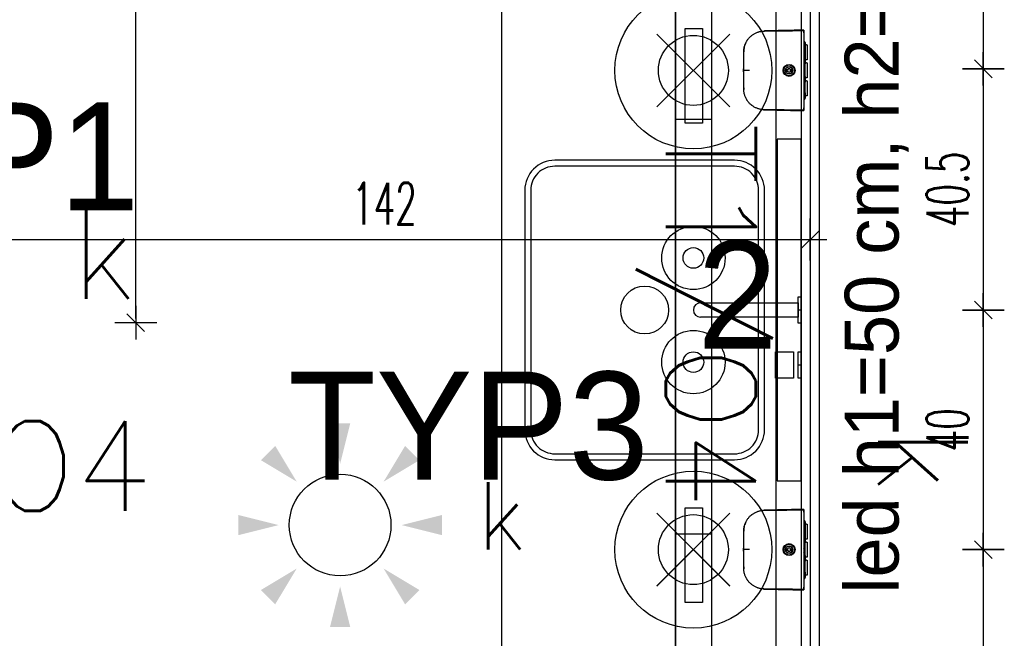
# Model space of a CAD drawing. Header units: centimetres. Extents: x -15121 to 30567, y -60641 to 0.
# Tile 128 of 256: x 6539 to 6703, y -25462 to -25359. Entities that reach past the tile are written whole.
import ezdxf
from ezdxf.enums import TextEntityAlignment as Align

# ---------------------------------------------------------------- set-up
doc = ezdxf.new("R2010")
doc.units = ezdxf.units.CM
doc.header["$LTSCALE"] = 60
for name, color, linetype in [('AIKA lampy i wyłaczniki', 150, 'Continuous'), ('AIKA lampy i wyłaczniki2', 150, 'Continuous'), ('AIKA lampy sanitariaty', 3, 'Continuous'), ('AIKA TYNK', 5, 'Continuous'), ('AIKA widoki wymiarowanie', 7, 'Continuous'), ('AIKA widokowe', 7, 'Continuous'), ('AIKA ŚCIANA', 8, 'Continuous'), ('E_Oświetlenie - czujki ruchu', 3, 'Continuous'), ('E_Oświetlenie - Numer obwodu', 1, 'Continuous'), ('E_Oświetlenie - Opis', 4, 'Continuous'), ('widokowe', 7, 'Continuous')]:
    doc.layers.add(name, color=color, linetype=linetype)
doc.styles.add('SIMPLEX', font='simplex', dxfattribs={"width": 0.85})
doc.styles.add('TableTextStyle', font='txt')
doc.styles.add('wymiar', font='txt.shx', dxfattribs={"width": 0.6})
doc.dimstyles.new('Dwudziestka', dxfattribs={"dimtxt": 7, "dimasz": 0.7, "dimexe": 5, "dimexo": 0, "dimgap": 2.5, "dimtad": 1, "dimtoh": 1, "dimdec": 3, "dimrnd": 0.5, "dimdsep": 46, "dimtxsty": 'wymiar', "dimblk": 'znacznik', "dimcen": 0, "dimdle": 5, "dimse1": 1, "dimse2": 1, "dimclrd": 256, "dimclre": 256, "dimclrt": 256, "dimadec": 0, "dimazin": 0, "dimtfac": 0.4, "dimtdec": 3, "dimtix": 1, "dimtofl": 0, "dimtmove": 2, "dimatfit": 3, "dimldrblk": 'znacznik', "dimfxl": 1, "dimtolj": 1, "dimarcsym": 0})

# ---------------------------------------------------------------- blocks, each defined once
blk = doc.blocks.new('SL umywalka 50 top')
at = {"layer": 'AIKA widokowe'}
for points in [[(-20, -39), (20, -39, 0.414214), (25, -34), (25, -4, 0.414214), (20, 1), (-20, 1, 0.414214), (-25, -4), (-25, -34, 0.414214)], [(-20, -38), (20, -38, 0.414214), (24, -34), (24, -4, 0.414214), (20, 0), (-20, 0, 0.414214), (-24, -4), (-24, -34, 0.414214)]]:
    blk.add_lwpolyline(points, format="xyb", close=True, dxfattribs=at)
blk.add_circle((0, -19), 4, dxfattribs=at)
blk = doc.blocks.new('Czujka ruchu 360')
at = {"layer": 'E_Oświetlenie - czujki ruchu'}
blk.add_circle((0, 0), 11.31, dxfattribs=at)
for points in [[(0, 13.68), (-2.25, 22.68), (2.25, 22.68), (-2.25, 22.68)], [(-9.67, 9.67), (-17.63, 14.45), (-14.45, 17.63), (-17.63, 14.45)], [(9.67, 9.67), (17.63, 14.45), (14.45, 17.63), (17.63, 14.45)], [(-13.68, 0), (-22.68, -2.25), (-22.68, 2.25), (-22.68, -2.25)], [(13.68, 0), (22.68, -2.25), (22.68, 2.25), (22.68, -2.25)], [(-9.67, -9.67), (-14.45, -17.63), (-17.63, -14.45), (-14.45, -17.63)], [(9.67, -9.67), (14.45, -17.63), (17.63, -14.45), (14.45, -17.63)], [(0, -13.68), (-2.25, -22.68), (2.25, -22.68), (-2.25, -22.68)]]:
    blk.add_solid(points, dxfattribs=at)
at = {"layer": 'E_Oświetlenie - Numer obwodu', "style": 'SIMPLEX'}
blk.add_attdef('OBWÓD', text='', height=15, dxfattribs=at).set_placement((0, -42.53), align=Align.CENTER)
at = {"layer": 'E_Oświetlenie - Opis', "style": 'SIMPLEX'}
for tag, p in [('SYMBOL', (-34.22, 26.89)), ('OPIS1', (26.83, -1.12))]:
    blk.add_attdef(tag, p, '', height=15, dxfattribs=at)
blk = doc.blocks.new('opis lamp')
at = {"layer": 'E_Oświetlenie - Numer obwodu', "style": 'SIMPLEX'}
blk.add_attdef('OBWÓD', text='', height=15, dxfattribs=at).set_placement((-9.46, -1.18), align=Align.CENTER)
at = {"layer": 'E_Oświetlenie - Opis', "style": 'SIMPLEX'}
blk.add_attdef('OPIS1', (55.72, 42.77), '', height=15, dxfattribs=at)
blk = doc.blocks.new('SL lampa rzut')
at = {"color": 2}
blk.add_line((-2.76, 69.87), (3.24, 69.87), dxfattribs=at)
at = {"layer": 'AIKA lampy i wyłaczniki'}
for p, q in [((-2.76, 69.87), (-2.76, -79.36)), ((3.24, 69.87), (3.24, -79.36)), ((-5.84, 4.11), (6.31, -8.03)), ((-5.84, -8.03), (6.31, 4.11))]:
    blk.add_line(p, q, dxfattribs=at)
for points in [[(-2.76, 69.87), (3.24, 69.87), (3.24, -79.36), (-2.76, -79.36)], [(-1.12, 5.03), (1.75, 5.03), (1.75, -10.76), (-1.12, -10.76)]]:
    blk.add_lwpolyline(points, close=True, dxfattribs=at)
for centre, radius in [((0.24, 46.73), 5.29), ((0.24, 46.73), 1.72), ((0.24, -50.66), 5.29), ((0.24, -50.66), 1.72)]:
    blk.add_circle(centre, radius, dxfattribs=at)
blk = doc.blocks.new('SL dozownik góra')
at = {"layer": 'AIKA widokowe'}
for p, q in [((-9.48, -0.03), (-9.48, 0.01)), ((-9.38, -0.03), (-9.38, 0.01)), ((-9.26, 0.01), (-9.37, 0.01)), ((-9.28, 0.21), (-8.58, 0.21)), ((-8.58, 0.11), (-9.28, 0.11)), ((-9.15, 0.11), (-9.15, -0.03)), ((-8.88, 0.45), (-8.88, 0.51)), ((-8.88, 0.51), (-6.38, 0.51)), ((-8.88, 0.45), (-8.88, 0.24)), ((-8.88, 0.21), (-8.88, 0.24)), ((-8.83, -0.03), (-8.83, 0.11)), ((-8.58, 0.21), (-8.48, 0.21)), ((-8.48, 0.11), (-8.58, 0.11)), ((-8.48, 0.21), (-8.38, 0.21)), ((-8.48, 0.11), (-8.48, 0.21)), ((-8.38, 0.11), (-8.48, 0.11)), ((-8.38, 0.21), (-6.58, 0.21)), ((-8.38, 0.11), (-6.58, 0.11)), ((-6.63, 0.11), (-6.63, -0.04)), ((-6.63, 0.11), (-6.63, 0.11)), ((-6.58, 0.21), (-6.48, 0.21)), ((-6.48, 0.11), (-6.58, 0.11)), ((-6.48, 0.21), (-6.38, 0.21)), ((-6.48, 0.21), (-6.48, 0.11)), ((-6.38, 0.11), (-6.48, 0.11)), ((-6.38, 0.51), (-6.38, 0.45)), ((-6.38, 0.45), (-6.38, 0.24)), ((-6.38, 0.24), (-6.38, 0.21)), ((-6.38, 0.21), (-5.75, 0.21)), ((-5.75, 0.11), (-6.38, 0.11)), ((-6.13, 0.11), (-6.13, 0.1)), ((-6.13, 0.11), (-6.13, 0.11)), ((-6.13, 0.1), (-5.72, 0.1)), ((-5.88, 0.45), (-5.88, 0.51)), ((-5.88, 0.51), (-3.38, 0.51)), ((-5.88, 0.45), (-5.88, 0.24)), ((-5.88, 0.21), (-5.88, 0.24)), ((-3.63, 0.21), (-5.75, 0.21)), ((-5.68, 0.08), (-5.57, -0.03)), ((-5.43, -0.03), (-5.61, 0.15)), ((-4.71, 0.11), (-5.57, 0.11)), ((-5.56, 0.1), (-4.93, 0.1)), ((-4.93, 0.1), (-4.93, 0.11)), ((-4.93, 0.11), (-4.93, 0.11)), ((-4.66, 0.16), (-4.85, -0.03)), ((-3.63, 0.11), (-4.31, 0.11)), ((-3.13, 0.1), (-4.3, 0.1)), ((-3.63, 0.21), (-3.43, 0.21)), ((-3.43, 0.11), (-3.63, 0.11)), ((-3.43, 0.21), (-3.23, 0.21)), ((-3.43, 0.11), (-3.43, 0.21)), ((-3.23, 0.11), (-3.43, 0.11)), ((-3.38, 0.51), (-3.38, 0.45)), ((-3.38, 0.45), (-3.38, 0.24)), ((-3.38, 0.24), (-3.38, 0.21)), ((-3.23, 0.21), (-2.88, 0.21)), ((-2.88, 0.11), (-3.23, 0.11)), ((-3.13, 0.11), (-3.13, 0.1)), ((-3.13, 0.11), (-3.13, 0.11)), ((-2.88, 0.45), (-2.88, 0.51)), ((-2.88, 0.51), (-0.38, 0.51)), ((-2.88, 0.45), (-2.88, 0.24)), ((-2.88, 0.21), (-2.88, 0.24)), ((-2.88, 0.21), (-2.78, 0.21)), ((-2.88, 0.11), (-2.78, 0.11)), ((-2.78, 0.21), (-2.68, 0.21)), ((-2.78, 0.21), (-2.78, 0.11)), ((-2.78, 0.11), (-2.68, 0.11)), ((-0.88, 0.21), (-2.68, 0.21)), ((-0.88, 0.11), (-2.68, 0.11)), ((-2.63, 0.11), (-2.63, -0.04)), ((-2.63, 0.11), (-2.63, 0.11)), ((-0.88, 0.21), (-0.78, 0.21)), ((-0.88, 0.11), (-0.78, 0.11)), ((-0.78, 0.21), (-0.68, 0.21)), ((-0.78, 0.11), (-0.78, 0.21)), ((-0.78, 0.11), (-0.68, 0.11)), ((-0.68, 0.21), (0.02, 0.21)), ((0.02, 0.11), (-0.68, 0.11)), ((-0.43, 0.11), (-0.43, -0.03)), ((-0.38, 0.51), (-0.38, 0.45)), ((-0.38, 0.45), (-0.38, 0.24)), ((-0.38, 0.24), (-0.38, 0.21)), ((-0.11, 0.11), (-0.11, -0.03)), ((0.11, 0.01), (0, 0.01)), ((0.12, 0.01), (0.12, -0.03)), ((0.22, 0.01), (0.22, -0.03)), ((-4.75, -2.24), (-4.75, -2.09)), ((-4.5, -2.09), (-4.75, -2.09)), ((-4.75, -2.26), (-4.75, -2.24)), ((-4.75, -2.73), (-4.75, -2.71)), ((-4.75, -2.89), (-4.75, -2.73)), ((-4.5, -2.89), (-4.75, -2.89)), ((-4.5, -2.24), (-4.5, -2.09)), ((-4.5, -2.24), (-4.5, -2.26)), ((-4.5, -2.71), (-4.5, -2.73)), ((-4.5, -2.89), (-4.5, -2.73)), ((-11.26, -4.31), (-11.26, -4.31)), ((2, -4.31), (2, -4.31)), ((-11.24, -5.15), (-11.24, -5.15)), ((-11.21, -6.37), (-11.21, -6.52)), ((-11.21, -6.38), (-11.21, -6.5)), ((1.98, -5.15), (1.98, -5.15))]:
    blk.add_line(p, q, dxfattribs=at)
for radius in [1, 0.9, 0.625, 0.575]:
    blk.add_circle((-4.63, -2.49), radius, dxfattribs=at)
for centre, radius, start, end in [((-9.28, 0.01), 0.2, 90, 180), ((-9.28, 0.01), 0.1, 90, 180), ((-9.37, 0), 0.009, 90, 180), ((-9.26, 0), 0.009, 0, 90), ((-5.75, 0.01), 0.2, 45, 90), ((-5.75, 0.01), 0.1, 45, 90), ((-4.59, 0.09), 0.1, 85.8328, 135), ((-4.63, -0.46), 0.65, 42.186, 85.8328), ((0, 0), 0.009, 90, 180), ((0.02, 0.01), 0.2, 0, 90), ((0.02, 0.01), 0.1, 0, 90), ((0.11, 0), 0.009, 0, 90), ((-4.63, -2.49), 0.275, 117.0357, 242.9643), ((-4.63, -2.49), 0.256, 60.7941, 119.2059), ((-4.63, -2.49), 0.256, 240.7941, 299.2059), ((-4.63, -2.49), 0.275, 297.0357, 62.9643), ((-11.24, -4.31), 0.02, 182.1155, 232.6601), ((1.98, -4.31), 0.02, 307.0927, 359.643), ((-11.22, -5.15), 0.02, 141.303, 181.3577), ((-7.68, -6.49), 3.52, 180.5, 180.9111), ((-1.57, -6.49), 3.52, 356.2472, 359.5), ((-1.57, -6.49), 3.52, 356.0961, 359.4538), ((1.96, -5.15), 0.02, 358.8409, 39.0533)]:
    blk.add_arc(centre, radius, start, end, dxfattribs=at)
for points, degree in [([(-11.35, -0.03), (-11.35, -0.03), (-11.27, -0.03)], 2), ([(-10.88, -0.04), (-11.01, -0.03), (-11.13, -0.03), (-11.26, -0.03)], 3), ([(-10.29, -0.03), (-7.46, -0.03), (-4.63, -0.03)], 2), ([(-4.63, -0.03), (-1.8, -0.03), (1.03, -0.03)], 2), ([(2, -0.03), (1.87, -0.03), (1.75, -0.03), (1.63, -0.04)], 3), ([(2.02, -0.03), (2.09, -0.03), (2.09, -0.03)], 2), ([(-0.02, -9.7), (0, -9.69), (0.01, -9.69), (0.03, -9.68)], 3)]:
    blk.add_open_spline(points, degree=degree, dxfattribs=at)
for points, knots in [([(-11.35, -0.03), (-11.35, -0.27), (-11.33, -0.75), (-11.32, -1.44), (-11.31, -2.07), (-11.29, -2.65), (-11.28, -3.16), (-11.27, -3.62), (-11.26, -4), (-11.26, -4.22), (-11.26, -4.31)], [0, 0, 0, 0, 0.174298, 0.335211, 0.482738, 0.616879, 0.737634, 0.845004, 0.938988, 1, 1, 1, 1]), ([(-11.27, -0.03), (-11.27, -0.03), (-11.27, -0.03), (-11.26, -0.03), (-11.26, -0.03), (-11.25, -0.03), (-11.24, -0.03), (-11.22, -0.03), (-11.22, -0.03), (-11.21, -0.03), (-11.2, -0.03), (-11.18, -0.03), (-11.17, -0.03), (-11.14, -0.03), (-11.12, -0.03), (-11.09, -0.03), (-11.07, -0.03), (-11.04, -0.03), (-11.04, -0.03), (-11.03, -0.03), (-11.01, -0.03), (-10.99, -0.03), (-10.96, -0.03), (-10.91, -0.03), (-10.86, -0.03), (-10.82, -0.03), (-10.81, -0.03), (-10.79, -0.03), (-10.78, -0.03), (-10.77, -0.03), (-10.76, -0.03), (-10.73, -0.03), (-10.7, -0.03), (-10.64, -0.03), (-10.61, -0.03), (-10.55, -0.03), (-10.52, -0.03), (-10.48, -0.03), (-10.47, -0.03), (-10.45, -0.03), (-10.43, -0.03), (-10.4, -0.03), (-10.36, -0.03), (-10.32, -0.03), (-10.29, -0.03)], [0, 0, 0, 0, 0.0625, 0.0625, 0.125, 0.125, 0.1875, 0.1875, 0.21875, 0.21875, 0.25, 0.25, 0.3125, 0.3125, 0.375, 0.375, 0.4375, 0.4375, 0.453125, 0.453125, 0.46875, 0.5, 0.5, 0.5625, 0.625, 0.625, 0.65625, 0.65625, 0.671875, 0.671875, 0.6875, 0.6875, 0.75, 0.75, 0.8125, 0.8125, 0.875, 0.875, 0.890625, 0.890625, 0.90625, 0.9375, 0.9375, 1, 1, 1, 1]), ([(-4.63, -10.06), (-5.26, -10.06), (-5.9, -10.06), (-6.69, -10.06), (-6.93, -10.06), (-7.21, -10.06), (-7.33, -10.06), (-7.41, -10.06), (-7.45, -10.06), (-7.53, -10.06), (-7.59, -10.06), (-7.65, -10.06), (-7.68, -10.06), (-7.7, -10.06), (-7.76, -10.06), (-7.8, -10.05), (-7.86, -10.05), (-7.88, -10.05), (-7.92, -10.05), (-7.94, -10.05), (-8.04, -10.04), (-8.12, -10.03), (-8.28, -10.01), (-8.35, -10), (-8.47, -9.97), (-8.51, -9.96), (-8.57, -9.95), (-8.58, -9.94), (-8.62, -9.93), (-8.64, -9.93), (-8.74, -9.9), (-8.81, -9.88), (-8.96, -9.82), (-9.03, -9.79), (-9.18, -9.73), (-9.25, -9.7), (-9.39, -9.63), (-9.46, -9.59), (-9.56, -9.53), (-9.59, -9.5), (-9.64, -9.47), (-9.66, -9.46), (-9.69, -9.44), (-9.71, -9.43), (-9.79, -9.37), (-9.85, -9.32), (-9.97, -9.22), (-10.03, -9.17), (-10.15, -9.07), (-10.2, -9.01), (-10.31, -8.9), (-10.36, -8.84), (-10.44, -8.74), (-10.46, -8.71), (-10.49, -8.67), (-10.5, -8.67), (-10.51, -8.65), (-10.53, -8.63), (-10.54, -8.6), (-10.6, -8.52), (-10.64, -8.46), (-10.73, -8.32), (-10.8, -8.19), (-10.87, -8.04), (-10.94, -7.9), (-10.97, -7.83), (-11.01, -7.72), (-11.02, -7.68), (-11.03, -7.63), (-11.04, -7.62), (-11.04, -7.6), (-11.05, -7.58), (-11.06, -7.55), (-11.09, -7.45), (-11.11, -7.38), (-11.14, -7.22), (-11.15, -7.15), (-11.18, -6.99), (-11.19, -6.91), (-11.2, -6.8), (-11.2, -6.76), (-11.2, -6.7), (-11.2, -6.68), (-11.2, -6.64), (-11.2, -6.62), (-11.2, -6.58), (-11.2, -6.56), (-11.21, -6.52), (-11.21, -6.49), (-11.21, -6.45), (-11.21, -6.41), (-11.21, -6.39), (-11.21, -6.33), (-11.21, -6.29), (-11.21, -6.21), (-11.21, -6.17), (-11.21, -5.98), (-11.21, -5.82), (-11.22, -5.04), (-11.23, -4.41), (-11.24, -3.16), (-11.25, -2.53), (-11.26, -1.28), (-11.27, -0.65), (-11.27, -0.03)], [0, 0, 0, 0, 0.125, 0.125, 0.15625, 0.171875, 0.179687, 0.179687, 0.1875, 0.1875, 0.195312, 0.199219, 0.199219, 0.203125, 0.203125, 0.210937, 0.210937, 0.214844, 0.214844, 0.21875, 0.21875, 0.234375, 0.234375, 0.25, 0.25, 0.257812, 0.257812, 0.261719, 0.261719, 0.265625, 0.265625, 0.28125, 0.28125, 0.296875, 0.296875, 0.3125, 0.3125, 0.328125, 0.328125, 0.335937, 0.335937, 0.339844, 0.339844, 0.34375, 0.34375, 0.359375, 0.359375, 0.375, 0.375, 0.390625, 0.390625, 0.40625, 0.40625, 0.414062, 0.414062, 0.416016, 0.416016, 0.417969, 0.421875, 0.421875, 0.4375, 0.4375, 0.453125, 0.46875, 0.46875, 0.484375, 0.484375, 0.492187, 0.492187, 0.494141, 0.494141, 0.496094, 0.5, 0.5, 0.515625, 0.515625, 0.53125, 0.53125, 0.546875, 0.546875, 0.554687, 0.554687, 0.558594, 0.558594, 0.5625, 0.5625, 0.566406, 0.566406, 0.570312, 0.574219, 0.574219, 0.578125, 0.578125, 0.585937, 0.585937, 0.59375, 0.59375, 0.625, 0.625, 0.75, 0.75, 0.875, 0.875, 1, 1, 1, 1]), ([(2.02, -0.03), (2.01, -0.65), (2, -1.28), (1.99, -2.53), (1.98, -3.16), (1.97, -4.41), (1.96, -5.04), (1.95, -5.82), (1.95, -5.98), (1.95, -6.17), (1.95, -6.21), (1.95, -6.29), (1.95, -6.33), (1.95, -6.39), (1.95, -6.41), (1.95, -6.45), (1.95, -6.49), (1.95, -6.52), (1.95, -6.56), (1.95, -6.58), (1.95, -6.62), (1.95, -6.64), (1.94, -6.68), (1.94, -6.7), (1.94, -6.76), (1.94, -6.8), (1.93, -6.91), (1.92, -6.99), (1.9, -7.15), (1.88, -7.22), (1.85, -7.38), (1.83, -7.45), (1.8, -7.55), (1.79, -7.58), (1.79, -7.6), (1.78, -7.62), (1.78, -7.63), (1.76, -7.68), (1.75, -7.72), (1.71, -7.83), (1.68, -7.9), (1.61, -8.04), (1.55, -8.19), (1.47, -8.32), (1.39, -8.46), (1.34, -8.52), (1.29, -8.6), (1.27, -8.63), (1.25, -8.65), (1.24, -8.67), (1.23, -8.67), (1.2, -8.71), (1.18, -8.74), (1.1, -8.84), (1.05, -8.9), (0.94, -9.01), (0.89, -9.07), (0.77, -9.17), (0.71, -9.22), (0.59, -9.32), (0.53, -9.37), (0.45, -9.43), (0.43, -9.44), (0.4, -9.46), (0.38, -9.47), (0.33, -9.5), (0.3, -9.53), (0.2, -9.59), (0.13, -9.63), (-0.01, -9.7), (-0.08, -9.73), (-0.22, -9.79), (-0.3, -9.82), (-0.45, -9.88), (-0.52, -9.9), (-0.62, -9.93), (-0.64, -9.93), (-0.67, -9.94), (-0.69, -9.95), (-0.75, -9.96), (-0.79, -9.97), (-0.91, -10), (-0.98, -10.01), (-1.14, -10.03), (-1.22, -10.04), (-1.32, -10.05), (-1.34, -10.05), (-1.38, -10.05), (-1.39, -10.05), (-1.45, -10.05), (-1.49, -10.06), (-1.55, -10.06), (-1.57, -10.06), (-1.61, -10.06), (-1.67, -10.06), (-1.73, -10.06), (-1.81, -10.06), (-1.85, -10.06), (-1.93, -10.06), (-2.05, -10.06), (-2.33, -10.06), (-2.57, -10.06), (-3.36, -10.06), (-3.99, -10.06), (-4.63, -10.06)], [0, 0, 0, 0, 0.125, 0.125, 0.25, 0.25, 0.375, 0.375, 0.40625, 0.40625, 0.414063, 0.414063, 0.421875, 0.421875, 0.425781, 0.425781, 0.429688, 0.433594, 0.433594, 0.4375, 0.4375, 0.441406, 0.441406, 0.445313, 0.445313, 0.453125, 0.453125, 0.46875, 0.46875, 0.484375, 0.484375, 0.5, 0.5, 0.503906, 0.505859, 0.505859, 0.507813, 0.507813, 0.515625, 0.515625, 0.53125, 0.53125, 0.546875, 0.5625, 0.5625, 0.578125, 0.578125, 0.582031, 0.583984, 0.583984, 0.585938, 0.585938, 0.59375, 0.59375, 0.609375, 0.609375, 0.625, 0.625, 0.640625, 0.640625, 0.65625, 0.65625, 0.660156, 0.660156, 0.664063, 0.664063, 0.671875, 0.671875, 0.6875, 0.6875, 0.703125, 0.703125, 0.71875, 0.71875, 0.734375, 0.734375, 0.738281, 0.738281, 0.742188, 0.742188, 0.75, 0.75, 0.765625, 0.765625, 0.78125, 0.78125, 0.785156, 0.785156, 0.789063, 0.789063, 0.796875, 0.796875, 0.800781, 0.800781, 0.804688, 0.8125, 0.8125, 0.820313, 0.820313, 0.828125, 0.84375, 0.875, 0.875, 1, 1, 1, 1]), ([(1.03, -0.03), (1.07, -0.03), (1.1, -0.03), (1.15, -0.03), (1.17, -0.03), (1.19, -0.03), (1.21, -0.03), (1.22, -0.03), (1.26, -0.03), (1.29, -0.03), (1.35, -0.03), (1.38, -0.03), (1.44, -0.03), (1.47, -0.03), (1.5, -0.03), (1.51, -0.03), (1.52, -0.03), (1.53, -0.03), (1.55, -0.03), (1.56, -0.03), (1.6, -0.03), (1.66, -0.03), (1.7, -0.03), (1.74, -0.03), (1.75, -0.03), (1.77, -0.03), (1.78, -0.03), (1.78, -0.03), (1.81, -0.03), (1.83, -0.03), (1.86, -0.03), (1.88, -0.03), (1.91, -0.03), (1.93, -0.03), (1.94, -0.03), (1.95, -0.03), (1.96, -0.03), (1.97, -0.03), (1.98, -0.03), (1.99, -0.03), (2, -0.03), (2.01, -0.03), (2.01, -0.03), (2.02, -0.03), (2.02, -0.03)], [0, 0, 0, 0, 0.0625, 0.0625, 0.09375, 0.109375, 0.109375, 0.125, 0.125, 0.1875, 0.1875, 0.25, 0.25, 0.3125, 0.3125, 0.328125, 0.328125, 0.34375, 0.34375, 0.375, 0.375, 0.4375, 0.5, 0.5, 0.53125, 0.546875, 0.546875, 0.5625, 0.5625, 0.625, 0.625, 0.6875, 0.6875, 0.75, 0.75, 0.78125, 0.78125, 0.8125, 0.8125, 0.875, 0.875, 0.9375, 0.9375, 1, 1, 1, 1]), ([(2, -4.31), (2, -4.28), (2, -4.08), (2.01, -3.68), (2.02, -3.07), (2.04, -2.41), (2.06, -1.67), (2.07, -0.87), (2.09, -0.32), (2.09, -0.03)], [0, 0, 0, 0, 0.017073, 0.142038, 0.282546, 0.438596, 0.610188, 0.797323, 1, 1, 1, 1]), ([(-11.25, -4.31), (-11.25, -4.31), (-11.25, -4.31), (-11.25, -4.31), (-11.25, -4.31), (-11.25, -4.31), (-11.25, -4.31), (-11.25, -4.31), (-11.25, -4.32), (-11.25, -4.32), (-11.25, -4.33), (-11.25, -4.34), (-11.25, -4.34), (-11.25, -4.35), (-11.25, -4.35), (-11.25, -4.36), (-11.25, -4.38), (-11.25, -4.39), (-11.25, -4.41), (-11.25, -4.41), (-11.24, -4.42), (-11.24, -4.42), (-11.24, -4.43), (-11.24, -4.44), (-11.24, -4.45), (-11.24, -4.47), (-11.24, -4.49), (-11.24, -4.52), (-11.24, -4.53), (-11.24, -4.53), (-11.24, -4.54), (-11.24, -4.54), (-11.24, -4.55), (-11.24, -4.56), (-11.24, -4.58), (-11.24, -4.6), (-11.24, -4.63), (-11.24, -4.65), (-11.24, -4.66), (-11.24, -4.67), (-11.24, -4.68), (-11.24, -4.68), (-11.24, -4.7), (-11.24, -4.71), (-11.24, -4.74), (-11.24, -4.75), (-11.24, -4.78), (-11.24, -4.79), (-11.24, -4.82), (-11.24, -4.82), (-11.24, -4.84), (-11.24, -4.84), (-11.24, -4.86), (-11.24, -4.89), (-11.24, -4.91), (-11.23, -4.93), (-11.23, -4.94), (-11.23, -4.95), (-11.23, -4.95), (-11.23, -4.95), (-11.23, -4.97), (-11.23, -4.99), (-11.23, -5.01), (-11.23, -5.03), (-11.23, -5.04), (-11.23, -5.05), (-11.23, -5.06), (-11.23, -5.06), (-11.23, -5.07), (-11.23, -5.07), (-11.23, -5.08), (-11.23, -5.1), (-11.23, -5.11), (-11.23, -5.12), (-11.23, -5.12), (-11.23, -5.12), (-11.23, -5.12), (-11.23, -5.13), (-11.23, -5.13), (-11.23, -5.13), (-11.23, -5.14), (-11.23, -5.14), (-11.23, -5.15), (-11.23, -5.15), (-11.23, -5.15)], [0, 0, 0, 0, 0.03125, 0.03125, 0.039062, 0.039062, 0.046875, 0.0625, 0.0625, 0.09375, 0.125, 0.125, 0.140625, 0.140625, 0.15625, 0.15625, 0.1875, 0.21875, 0.21875, 0.234375, 0.242187, 0.242187, 0.25, 0.25, 0.28125, 0.28125, 0.3125, 0.34375, 0.34375, 0.351562, 0.351562, 0.359375, 0.359375, 0.375, 0.375, 0.40625, 0.4375, 0.4375, 0.453125, 0.460937, 0.460937, 0.46875, 0.46875, 0.5, 0.5, 0.53125, 0.53125, 0.5625, 0.5625, 0.578125, 0.578125, 0.59375, 0.59375, 0.625, 0.65625, 0.65625, 0.671875, 0.671875, 0.679687, 0.679687, 0.6875, 0.71875, 0.75, 0.75, 0.78125, 0.78125, 0.789062, 0.789062, 0.796875, 0.8125, 0.8125, 0.84375, 0.875, 0.875, 0.890625, 0.890625, 0.898437, 0.898437, 0.90625, 0.90625, 0.9375, 0.96875, 0.96875, 1, 1, 1, 1]), ([(-11.24, -5.15), (-11.24, -5.15), (-11.24, -5.15), (-11.24, -5.14), (-11.24, -5.14), (-11.24, -5.14), (-11.24, -5.14), (-11.24, -5.14), (-11.24, -5.14), (-11.24, -5.13), (-11.24, -5.12), (-11.24, -5.11), (-11.24, -5.11), (-11.24, -5.1), (-11.24, -5.1), (-11.24, -5.09), (-11.24, -5.08), (-11.24, -5.06), (-11.24, -5.05), (-11.24, -5.04), (-11.24, -5.03), (-11.24, -5.03), (-11.24, -5.03), (-11.24, -5.01), (-11.24, -5), (-11.24, -4.98), (-11.24, -4.96), (-11.24, -4.94), (-11.24, -4.92), (-11.24, -4.92), (-11.24, -4.91), (-11.24, -4.91), (-11.24, -4.9), (-11.24, -4.89), (-11.24, -4.87), (-11.24, -4.85), (-11.24, -4.82), (-11.24, -4.8), (-11.24, -4.79), (-11.24, -4.78), (-11.24, -4.77), (-11.24, -4.77), (-11.24, -4.75), (-11.24, -4.74), (-11.25, -4.71), (-11.25, -4.7), (-11.25, -4.67), (-11.25, -4.66), (-11.25, -4.64), (-11.25, -4.63), (-11.25, -4.62), (-11.25, -4.61), (-11.25, -4.59), (-11.25, -4.57), (-11.25, -4.54), (-11.25, -4.52), (-11.25, -4.52), (-11.25, -4.51), (-11.25, -4.5), (-11.25, -4.5), (-11.25, -4.48), (-11.25, -4.46), (-11.25, -4.44), (-11.25, -4.42), (-11.25, -4.41), (-11.25, -4.4), (-11.25, -4.4), (-11.25, -4.39), (-11.25, -4.39), (-11.25, -4.38), (-11.25, -4.37), (-11.25, -4.36), (-11.25, -4.34), (-11.25, -4.34), (-11.25, -4.33), (-11.25, -4.33), (-11.25, -4.33), (-11.25, -4.33), (-11.25, -4.33), (-11.25, -4.32), (-11.25, -4.31), (-11.25, -4.31), (-11.25, -4.31), (-11.25, -4.31), (-11.25, -4.31)], [0, 0, 0, 0, 0.023159, 0.023159, 0.031037, 0.031037, 0.038915, 0.05467, 0.05467, 0.086181, 0.117692, 0.117692, 0.133448, 0.133448, 0.149203, 0.149203, 0.180714, 0.212225, 0.212225, 0.227981, 0.235858, 0.235858, 0.243736, 0.243736, 0.275247, 0.275247, 0.306758, 0.338269, 0.338269, 0.346147, 0.346147, 0.354025, 0.354025, 0.36978, 0.36978, 0.401291, 0.432802, 0.432802, 0.448558, 0.456435, 0.456435, 0.464313, 0.464313, 0.495824, 0.495824, 0.527335, 0.527335, 0.558846, 0.558846, 0.574602, 0.574602, 0.590357, 0.590357, 0.621868, 0.653379, 0.653379, 0.669135, 0.669135, 0.677012, 0.677012, 0.68489, 0.716401, 0.747912, 0.747912, 0.779423, 0.779423, 0.787301, 0.787301, 0.795179, 0.810934, 0.810934, 0.842445, 0.873956, 0.873956, 0.889712, 0.889712, 0.897589, 0.897589, 0.905467, 0.905467, 0.936978, 0.968489, 0.968489, 1, 1, 1, 1]), ([(1.97, -5.15), (1.97, -5.15), (1.97, -5.15), (1.97, -5.14), (1.97, -5.14), (1.97, -5.13), (1.97, -5.13), (1.97, -5.13), (1.97, -5.12), (1.97, -5.12), (1.97, -5.12), (1.97, -5.12), (1.97, -5.11), (1.97, -5.1), (1.97, -5.08), (1.97, -5.07), (1.97, -5.07), (1.97, -5.06), (1.97, -5.06), (1.97, -5.05), (1.98, -5.04), (1.98, -5.03), (1.98, -5.01), (1.98, -4.99), (1.98, -4.97), (1.98, -4.95), (1.98, -4.95), (1.98, -4.95), (1.98, -4.94), (1.98, -4.93), (1.98, -4.91), (1.98, -4.89), (1.98, -4.86), (1.98, -4.84), (1.98, -4.84), (1.98, -4.82), (1.98, -4.82), (1.98, -4.79), (1.98, -4.78), (1.98, -4.75), (1.98, -4.74), (1.98, -4.71), (1.98, -4.7), (1.98, -4.68), (1.98, -4.68), (1.98, -4.67), (1.98, -4.66), (1.98, -4.65), (1.98, -4.63), (1.98, -4.6), (1.98, -4.58), (1.98, -4.56), (1.98, -4.55), (1.98, -4.54), (1.98, -4.54), (1.98, -4.53), (1.98, -4.53), (1.98, -4.52), (1.99, -4.49), (1.99, -4.47), (1.99, -4.45), (1.99, -4.44), (1.99, -4.43), (1.99, -4.42), (1.99, -4.42), (1.99, -4.41), (1.99, -4.41), (1.99, -4.39), (1.99, -4.38), (1.99, -4.36), (1.99, -4.35), (1.99, -4.35), (1.99, -4.34), (1.99, -4.34), (1.99, -4.33), (1.99, -4.32), (1.99, -4.32), (1.99, -4.31), (1.99, -4.31), (1.99, -4.31), (1.99, -4.31), (1.99, -4.31), (1.99, -4.31), (1.99, -4.31), (1.99, -4.31)], [0, 0, 0, 0, 0.03125, 0.03125, 0.0625, 0.09375, 0.09375, 0.101563, 0.101563, 0.109375, 0.109375, 0.125, 0.125, 0.15625, 0.1875, 0.1875, 0.203125, 0.210938, 0.210938, 0.21875, 0.21875, 0.25, 0.25, 0.28125, 0.3125, 0.320313, 0.320313, 0.328125, 0.328125, 0.34375, 0.34375, 0.375, 0.40625, 0.40625, 0.421875, 0.421875, 0.4375, 0.4375, 0.46875, 0.46875, 0.5, 0.5, 0.53125, 0.53125, 0.539063, 0.539063, 0.546875, 0.5625, 0.5625, 0.59375, 0.625, 0.625, 0.640625, 0.640625, 0.648438, 0.648438, 0.65625, 0.65625, 0.6875, 0.71875, 0.71875, 0.75, 0.75, 0.757813, 0.757813, 0.765625, 0.78125, 0.78125, 0.8125, 0.84375, 0.84375, 0.859375, 0.859375, 0.875, 0.875, 0.90625, 0.9375, 0.9375, 0.953125, 0.960938, 0.960938, 0.96875, 0.96875, 1, 1, 1, 1]), ([(2, -4.31), (2, -4.31), (2, -4.31), (2, -4.31), (2, -4.31), (2, -4.32), (2, -4.33), (2, -4.33), (2, -4.33), (2, -4.33), (2, -4.33), (2, -4.34), (2, -4.34), (2, -4.36), (1.99, -4.37), (1.99, -4.38), (1.99, -4.39), (1.99, -4.39), (1.99, -4.4), (1.99, -4.4), (1.99, -4.41), (1.99, -4.42), (1.99, -4.44), (1.99, -4.46), (1.99, -4.48), (1.99, -4.5), (1.99, -4.5), (1.99, -4.51), (1.99, -4.52), (1.99, -4.52), (1.99, -4.54), (1.99, -4.57), (1.99, -4.59), (1.99, -4.61), (1.99, -4.62), (1.99, -4.63), (1.99, -4.64), (1.99, -4.66), (1.99, -4.67), (1.99, -4.7), (1.99, -4.71), (1.99, -4.74), (1.99, -4.75), (1.99, -4.77), (1.99, -4.77), (1.99, -4.78), (1.99, -4.79), (1.99, -4.8), (1.98, -4.82), (1.98, -4.85), (1.98, -4.87), (1.98, -4.89), (1.98, -4.9), (1.98, -4.91), (1.98, -4.91), (1.98, -4.92), (1.98, -4.92), (1.98, -4.94), (1.98, -4.96), (1.98, -4.98), (1.98, -5), (1.98, -5.01), (1.98, -5.03), (1.98, -5.03), (1.98, -5.03), (1.98, -5.04), (1.98, -5.05), (1.98, -5.06), (1.98, -5.08), (1.98, -5.09), (1.98, -5.1), (1.98, -5.1), (1.98, -5.11), (1.98, -5.11), (1.98, -5.12), (1.98, -5.13), (1.98, -5.14), (1.98, -5.14), (1.98, -5.14), (1.98, -5.14), (1.98, -5.14), (1.98, -5.14), (1.98, -5.15), (1.98, -5.15), (1.98, -5.15)], [0, 0, 0, 0, 0.03178, 0.03178, 0.063561, 0.095341, 0.095341, 0.103286, 0.103286, 0.111231, 0.111231, 0.127121, 0.127121, 0.158902, 0.190682, 0.190682, 0.206572, 0.214517, 0.214517, 0.222462, 0.222462, 0.254243, 0.254243, 0.286023, 0.317803, 0.325748, 0.325748, 0.333693, 0.333693, 0.349583, 0.349583, 0.381364, 0.413144, 0.413144, 0.429034, 0.429034, 0.444924, 0.444924, 0.476705, 0.476705, 0.508485, 0.508485, 0.540265, 0.540265, 0.54821, 0.54821, 0.556156, 0.572046, 0.572046, 0.603826, 0.635606, 0.635606, 0.651496, 0.651496, 0.659442, 0.659442, 0.667387, 0.667387, 0.699167, 0.730947, 0.730947, 0.762728, 0.762728, 0.770673, 0.770673, 0.778618, 0.794508, 0.794508, 0.826288, 0.858069, 0.858069, 0.873959, 0.873959, 0.889849, 0.889849, 0.921629, 0.953409, 0.953409, 0.9693, 0.977245, 0.977245, 0.98519, 0.98519, 1, 1, 1, 1]), ([(-11.24, -5.15), (-11.24, -5.15), (-11.24, -5.18), (-11.23, -5.23), (-11.23, -5.29), (-11.23, -5.35), (-11.23, -5.43), (-11.23, -5.52), (-11.23, -5.6), (-11.22, -5.68), (-11.22, -5.77), (-11.22, -5.85), (-11.22, -5.93), (-11.22, -6.01), (-11.22, -6.08), (-11.21, -6.15), (-11.21, -6.22), (-11.21, -6.28), (-11.21, -6.34), (-11.21, -6.4), (-11.21, -6.45), (-11.21, -6.5), (-11.21, -6.55), (-11.2, -6.58), (-11.2, -6.61), (-11.2, -6.62)], [0, 0, 0, 0, 0.001486, 0.007177, 0.011069, 0.015278, 0.025345, 0.038385, 0.054841, 0.074931, 0.098773, 0.130706, 0.167697, 0.209788, 0.257008, 0.309376, 0.366907, 0.429612, 0.497499, 0.570576, 0.648846, 0.732314, 0.820984, 0.914859, 1, 1, 1, 1]), ([(1.95, -6.62), (1.95, -6.62), (1.95, -6.61), (1.95, -6.6), (1.95, -6.58), (1.95, -6.56), (1.95, -6.55), (1.95, -6.53), (1.95, -6.5), (1.95, -6.48), (1.95, -6.46), (1.95, -6.43), (1.95, -6.4), (1.95, -6.37), (1.95, -6.34), (1.95, -6.31), (1.95, -6.28), (1.95, -6.24), (1.95, -6.21), (1.96, -6.18), (1.96, -6.16), (1.96, -6.14), (1.96, -6.13), (1.96, -6.11), (1.96, -6.08), (1.96, -6.02), (1.96, -5.94), (1.96, -5.83), (1.97, -5.66), (1.97, -5.43), (1.98, -5.24), (1.98, -5.15)], [0, 0, 0, 0, 0.083134, 0.174265, 0.26017, 0.340849, 0.416304, 0.486534, 0.551541, 0.611325, 0.665887, 0.71523, 0.759355, 0.798265, 0.831967, 0.860466, 0.881145, 0.897866, 0.910656, 0.919582, 0.922656, 0.924885, 0.92574, 0.92648, 0.928779, 0.933035, 0.939253, 0.947434, 0.957578, 0.977893, 1, 1, 1, 1]), ([(-9.29, -9.68), (-9.17, -9.74), (-8.93, -9.84), (-8.56, -9.96), (-8.17, -10.03), (-7.78, -10.06), (-7.38, -10.07), (-6.33, -10.1), (-5.42, -10.12), (-4.63, -10.12)], [0, 0, 0, 0, 0.083303, 0.166609, 0.249917, 0.333224, 0.416576, 0.499923, 1, 1, 1, 1]), ([(-4.63, -9.07), (-4.63, -9.1), (-4.63, -9.14), (-4.63, -9.2), (-4.63, -9.23), (-4.63, -9.3), (-4.63, -9.33), (-4.63, -9.37), (-4.63, -9.37), (-4.63, -9.39), (-4.63, -9.4), (-4.63, -9.42), (-4.63, -9.44), (-4.63, -9.48), (-4.63, -9.54), (-4.63, -9.59), (-4.63, -9.63), (-4.63, -9.65), (-4.63, -9.67), (-4.63, -9.68), (-4.63, -9.69), (-4.63, -9.69), (-4.63, -9.7), (-4.63, -9.72), (-4.63, -9.75), (-4.63, -9.79), (-4.63, -9.82), (-4.63, -9.86), (-4.63, -9.88), (-4.63, -9.9), (-4.63, -9.91), (-4.63, -9.91), (-4.63, -9.92), (-4.63, -9.92), (-4.63, -9.93), (-4.63, -9.94), (-4.63, -9.96), (-4.63, -9.99), (-4.63, -10.01), (-4.63, -10.02), (-4.63, -10.03), (-4.63, -10.03), (-4.63, -10.04), (-4.63, -10.04), (-4.63, -10.04), (-4.63, -10.05), (-4.63, -10.06), (-4.63, -10.06), (-4.63, -10.06)], [0, 0, 0, 0, 0.0625, 0.0625, 0.125, 0.125, 0.1875, 0.1875, 0.203125, 0.203125, 0.21875, 0.21875, 0.25, 0.25, 0.3125, 0.375, 0.375, 0.40625, 0.40625, 0.421875, 0.429687, 0.429687, 0.4375, 0.4375, 0.5, 0.5, 0.5625, 0.5625, 0.625, 0.625, 0.640625, 0.648438, 0.648438, 0.65625, 0.65625, 0.6875, 0.6875, 0.75, 0.8125, 0.8125, 0.84375, 0.84375, 0.859375, 0.859375, 0.875, 0.875, 0.9375, 1, 1, 1, 1]), ([(-4.63, -10.12), (-3.84, -10.12), (-2.92, -10.1), (-1.88, -10.07), (-1.6, -10.06), (-1.45, -10.05), (-1.44, -10.05)], [0, 0, 0, 0, 0.740066, 0.863413, 0.986765, 1, 1, 1, 1])]:
    blk.add_open_spline(points, degree=3, knots=knots, dxfattribs=at)
blk = doc.blocks.new('znacznik')
at = {"color": 0}
for points in [[(0, -5), (0, 5)], [(-4, 0), (4, 0)]]:
    blk.add_lwpolyline(points, dxfattribs=at)
at = {"color": 1}
blk.add_lwpolyline([(-2.12, -2.12), (2.12, 2.12)], dxfattribs=at)
blk = doc.blocks.new('*D6254')
at = {"layer": 'AIKA widoki wymiarowanie', "lineweight": -2, "transparency": 16777216}
blk.add_line((6529.06, -25395.94), (6669.76, -25395.94), dxfattribs=at)
at = {"layer": 'Defpoints', "color": 0, "transparency": 16777216}
for p in [(6670.46, -25395.94), (6528.36, -25409.8), (6670.46, -25421.92)]:
    blk.add_point(p, dxfattribs=at)
at = {"layer": 'AIKA widoki wymiarowanie', "lineweight": -2, "transparency": 16777216, "xscale": 0.7, "yscale": 0.7, "zscale": 0.7, "rotation": 180}
blk.add_blockref('znacznik', (6528.36, -25395.94), dxfattribs=at)
at = {"layer": 'AIKA widoki wymiarowanie', "lineweight": -2, "transparency": 16777216, "xscale": 0.7, "yscale": 0.7, "zscale": 0.7}
blk.add_blockref('znacznik', (6670.46, -25395.94), dxfattribs=at)
at = {"layer": 'AIKA widoki wymiarowanie', "transparency": 16777216, "insert": (6599.41, -25389.94), "char_height": 7, "attachment_point": 5, "style": 'wymiar'}
blk.add_mtext('\\A1;142', dxfattribs=at)
blk = doc.blocks.new('*D6265')
at = {"layer": 'AIKA widoki wymiarowanie', "lineweight": -2, "transparency": 16777216}
blk.add_line((6557.9, -25409.1), (6557.9, -25285), dxfattribs=at)
at = {"layer": 'Defpoints', "color": 0, "transparency": 16777216}
for p in [(6465.48, -25284.3), (6557.9, -25284.3), (6528.36, -25409.8)]:
    blk.add_point(p, dxfattribs=at)
at = {"layer": 'AIKA widoki wymiarowanie', "lineweight": -2, "transparency": 16777216, "xscale": 0.7, "yscale": 0.7, "zscale": 0.7}
for p, rotation in [((6557.9, -25284.3), 90), ((6557.9, -25409.8), 270)]:
    blk.add_blockref('znacznik', p, dxfattribs=dict(at, rotation=rotation))
at = {"layer": 'AIKA widoki wymiarowanie', "transparency": 16777216, "insert": (6551.9, -25347.05), "char_height": 7, "attachment_point": 5, "rotation": 90, "style": 'wymiar'}
blk.add_mtext('\\A1;125.5', dxfattribs=at)
blk = doc.blocks.new('*D6268')
at = {"layer": 'AIKA widoki wymiarowanie', "lineweight": -2, "transparency": 16777216}
blk.add_line((6699.35, -25327.2), (6699.35, -25366.74), dxfattribs=at)
at = {"layer": 'Defpoints', "color": 0, "transparency": 16777216}
for p in [(6664.96, -25326.5), (6650.7, -25367.44), (6699.35, -25367.44)]:
    blk.add_point(p, dxfattribs=at)
at = {"layer": 'AIKA widoki wymiarowanie', "lineweight": -2, "transparency": 16777216, "xscale": 0.7, "yscale": 0.7, "zscale": 0.7}
for p, rotation in [((6699.35, -25326.5), 90), ((6699.35, -25367.44), 270)]:
    blk.add_blockref('znacznik', p, dxfattribs=dict(at, rotation=rotation))
at = {"layer": 'AIKA widoki wymiarowanie', "transparency": 16777216, "insert": (6693.35, -25346.97), "char_height": 7, "attachment_point": 5, "rotation": 90, "style": 'wymiar'}
blk.add_mtext('\\A1;41', dxfattribs=at)
blk = doc.blocks.new('*D6269')
at = {"layer": 'AIKA widoki wymiarowanie', "lineweight": -2, "transparency": 16777216}
blk.add_line((6699.35, -25368.14), (6699.35, -25407), dxfattribs=at)
at = {"layer": 'Defpoints', "color": 0, "transparency": 16777216}
for p in [(6650.7, -25367.44), (6666.96, -25407.7), (6699.35, -25407.7)]:
    blk.add_point(p, dxfattribs=at)
at = {"layer": 'AIKA widoki wymiarowanie', "lineweight": -2, "transparency": 16777216, "xscale": 0.7, "yscale": 0.7, "zscale": 0.7}
for p, rotation in [((6699.35, -25367.44), 90), ((6699.35, -25407.7), 270)]:
    blk.add_blockref('znacznik', p, dxfattribs=dict(at, rotation=rotation))
at = {"layer": 'AIKA widoki wymiarowanie', "transparency": 16777216, "insert": (6693.35, -25387.57), "char_height": 7, "attachment_point": 5, "rotation": 90, "style": 'wymiar'}
blk.add_mtext('\\A1;40.5', dxfattribs=at)
blk = doc.blocks.new('*D6270')
at = {"layer": 'AIKA widoki wymiarowanie', "lineweight": -2, "transparency": 16777216}
blk.add_line((6699.35, -25408.4), (6699.35, -25447), dxfattribs=at)
at = {"layer": 'Defpoints', "color": 0, "transparency": 16777216}
for p in [(6666.96, -25407.7), (6650.96, -25447.7), (6699.35, -25447.7)]:
    blk.add_point(p, dxfattribs=at)
at = {"layer": 'AIKA widoki wymiarowanie', "lineweight": -2, "transparency": 16777216, "xscale": 0.7, "yscale": 0.7, "zscale": 0.7}
for p, rotation in [((6699.35, -25407.7), 90), ((6699.35, -25447.7), 270)]:
    blk.add_blockref('znacznik', p, dxfattribs=dict(at, rotation=rotation))
at = {"layer": 'AIKA widoki wymiarowanie', "transparency": 16777216, "insert": (6693.35, -25427.7), "char_height": 7, "attachment_point": 5, "rotation": 90, "style": 'wymiar'}
blk.add_mtext('\\A1;40', dxfattribs=at)
blk = doc.blocks.new('*D6271')
at = {"layer": 'AIKA widoki wymiarowanie', "lineweight": -2, "transparency": 16777216}
blk.add_line((6699.35, -25448.4), (6699.35, -25525.6), dxfattribs=at)
at = {"layer": 'Defpoints', "color": 0, "transparency": 16777216}
for p in [(6650.96, -25447.7), (6670.46, -25526.3), (6699.35, -25526.3)]:
    blk.add_point(p, dxfattribs=at)
at = {"layer": 'AIKA widoki wymiarowanie', "lineweight": -2, "transparency": 16777216, "xscale": 0.7, "yscale": 0.7, "zscale": 0.7}
for p, rotation in [((6699.35, -25447.7), 90), ((6699.35, -25526.3), 270)]:
    blk.add_blockref('znacznik', p, dxfattribs=dict(at, rotation=rotation))
at = {"layer": 'AIKA widoki wymiarowanie', "transparency": 16777216, "insert": (6693.35, -25487), "char_height": 7, "attachment_point": 5, "rotation": 90, "style": 'wymiar'}
blk.add_mtext('\\A1;78.5', dxfattribs=at)
blk = doc.blocks.new('*D6278')
at = {"layer": 'AIKA widoki wymiarowanie', "lineweight": -2, "transparency": 16777216}
blk.add_line((6651.66, -25486.69), (6669.76, -25486.69), dxfattribs=at)
at = {"layer": 'Defpoints', "color": 0, "transparency": 16777216}
for p in [(6650.96, -25447.7), (6670.46, -25460.68), (6670.46, -25486.69)]:
    blk.add_point(p, dxfattribs=at)
at = {"layer": 'AIKA widoki wymiarowanie', "lineweight": -2, "transparency": 16777216, "xscale": 0.7, "yscale": 0.7, "zscale": 0.7, "rotation": 180}
blk.add_blockref('znacznik', (6650.96, -25486.69), dxfattribs=at)
at = {"layer": 'AIKA widoki wymiarowanie', "lineweight": -2, "transparency": 16777216, "xscale": 0.7, "yscale": 0.7, "zscale": 0.7}
blk.add_blockref('znacznik', (6670.46, -25486.69), dxfattribs=at)
at = {"layer": 'AIKA widoki wymiarowanie', "transparency": 16777216, "insert": (6660.71, -25480.69), "char_height": 7, "attachment_point": 5, "style": 'wymiar'}
blk.add_mtext('\\A1;19.5', dxfattribs=at)

msp = doc.modelspace()

# ---------------------------------------------------------------- linework, layer by layer
at = {"layer": 'AIKA lampy i wyłaczniki2'}
for p, q in [((6644.8887, -25361.6236), (6657.0358, -25373.7707)), ((6657.0358, -25361.6236), (6644.8887, -25373.7707)), ((6644.8887, -25441.6236), (6657.0358, -25453.7707)), ((6657.0358, -25441.6236), (6644.8887, -25453.7707))]:
    msp.add_line(p, q, dxfattribs=at)
for centre, radius in [((6650.9623, -25367.6972), 13.0972), ((6650.9623, -25367.6972), 5.8413), ((6650.9623, -25447.6972), 13.0972), ((6650.9623, -25447.6972), 5.8413)]:
    msp.add_circle(centre, radius, dxfattribs=at)
at = {"layer": 'AIKA lampy sanitariaty'}
msp.add_lwpolyline([(6386.9623, -25520.7983), (6664.7605, -25520.7983), (6664.7605, -25285.7983)], dxfattribs=at)
msp.add_lwpolyline([(6664.9623, -25379.1972), (6664.9623, -25436.1972), (6668.9623, -25436.1972), (6668.9623, -25379.1972)], close=True, dxfattribs=at)
at = {"layer": 'AIKA TYNK'}
msp.add_lwpolyline([(6573.9623, -25284.2983), (6670.4623, -25284.2983), (6670.4623, -25525.3115), (6670.4623, -25526.2983), (6385.4623, -25526.2983), (6385.4623, -25393.7983)], dxfattribs=at)
at = {"layer": 'AIKA widokowe', "color": 8}
msp.add_line((6618.9623, -25285.7983), (6618.9623, -25474.7983), dxfattribs=at)
at = {"layer": 'AIKA widokowe'}
msp.add_lwpolyline([(6573.9623, -25285.7983), (6668.9623, -25285.7983), (6668.9623, -25524.7983), (6386.9623, -25524.7983), (6386.9623, -25393.7983)], dxfattribs=at)
at = {"layer": 'AIKA ŚCIANA'}
msp.add_lwpolyline([(6573.9623, -25282.7983), (6671.9623, -25282.7983), (6671.9623, -25525.3115), (6671.9623, -25527.7983), (6383.9623, -25527.7983), (6383.9623, -25393.7983)], dxfattribs=at)
at = {"layer": 'widokowe'}
for p, q in [((6668.4523, -25409.8972), (6668.4523, -25405.4972)), ((6668.4523, -25405.4972), (6668.9623, -25405.4972)), ((6668.9623, -25405.4972), (6668.9623, -25409.8972)), ((6652.1623, -25406.4972), (6668.4523, -25406.4972)), ((6668.4523, -25406.4972), (6668.4523, -25408.8972)), ((6668.9623, -25407.6972), (6668.4523, -25407.6972)), ((6668.4523, -25408.8972), (6652.1623, -25408.8972)), ((6668.9623, -25409.8972), (6668.4523, -25409.8972)), ((6664.6958, -25419.0972), (6664.6958, -25414.6972)), ((6664.6958, -25414.6972), (6667.6689, -25414.6972)), ((6667.6689, -25414.6972), (6667.6689, -25419.0972)), ((6668.4523, -25419.0972), (6668.4523, -25414.6972)), ((6668.4523, -25414.6972), (6668.9623, -25414.6972)), ((6668.9623, -25414.6972), (6668.9623, -25419.0972)), ((6668.9623, -25416.8972), (6668.4523, -25416.8972)), ((6667.6689, -25419.0972), (6664.6958, -25419.0972)), ((6668.9623, -25419.0972), (6668.4523, -25419.0972))]:
    msp.add_line(p, q, dxfattribs=at)
msp.add_arc((6652.1623, -25407.6972), 1.2, 90, 270, dxfattribs=at)

# ---------------------------------------------------------------- block references
at = {"layer": 'AIKA lampy sanitariaty'}
for p in [(6650.7263, -25365.7362), (6650.7263, -25445.7362)]:
    msp.add_blockref('SL lampa rzut', p, dxfattribs=at)
ref = msp.add_blockref('opis lamp', (6674.3558, -25386.4504, 1), dxfattribs=dict(at, rotation=270.0000000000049))
ref.add_attrib('OBWÓD', 'T1/O4', dxfattribs={"layer": 'E_Oświetlenie - Numer obwodu', "height": 15, "rotation": 270, "style": 'SIMPLEX'}).set_placement((6646.3878, -25408.6067, 1), align=Align.CENTER)
ref.add_attrib('OPIS1', 'k', (6681.7791, -25427.1696, 1), dxfattribs={"layer": 'E_Oświetlenie - Opis', "height": 15, "rotation": 270, "style": 'SIMPLEX'})
ref = msp.add_blockref('opis lamp', (6506.3241, -25413.2681, 1), dxfattribs=at)
ref.add_attrib('OBWÓD', 'T1/O4', dxfattribs={"layer": 'E_Oświetlenie - Numer obwodu', "height": 15, "style": 'SIMPLEX'}).set_placement((6528.4803, -25441.2361, 1), align=Align.CENTER)
ref.add_attrib('OPIS1', 'k', (6547.0432, -25405.8447, 1), dxfattribs={"layer": 'E_Oświetlenie - Opis', "height": 15, "style": 'SIMPLEX'})
ref = msp.add_blockref('Czujka ruchu 360', (6592.015, -25443.6018, 105.6527), dxfattribs=dict(at, xscale=0.75, yscale=0.75, zscale=0.75))
ref.add_attrib('OPIS1', 'k', (6614.8014, -25447.6673, 105.6527), dxfattribs={"layer": 'E_Oświetlenie - Opis', "height": 11.25, "style": 'SIMPLEX'})
at = {"layer": 'AIKA widokowe', "color": 6, "rotation": 270}
for p in [(6669.4183, -25372.3262), (6669.4183, -25452.3262)]:
    msp.add_blockref('SL dozownik góra', p, dxfattribs=at)
at = {"layer": 'AIKA widokowe', "color": 8, "rotation": 90}
msp.add_blockref('SL umywalka 50 top', (6623.8327, -25407.6972), dxfattribs=at)

# ---------------------------------------------------------------- texts
at = {"layer": 'AIKA lampy sanitariaty', "style": 'TableTextStyle'}
for s, p in [('TYP1', (6498.3375, -25391.0559)), ('2', (6651.6133, -25414.1559)), ('TYP3', (6583.3146, -25435.9951, 105.6527))]:
    msp.add_text(s, height=18, dxfattribs=at).set_placement(p)
at = {"layer": 'AIKA lampy sanitariaty', "color": 4, "insert": (6676.2197, -25455.0292, 1), "char_height": 9, "width": 197.524619, "attachment_point": 1, "rotation": 90, "style": 'TableTextStyle'}
msp.add_mtext('led h1=50 cm, h2=150 cm', dxfattribs=at)

# ---------------------------------------------------------------- dimensions: what is measured, and where the dimension line sits
at = {"layer": 'AIKA widoki wymiarowanie'}
for base, p1, p2, picture, middle in [((6557.8998, -25284.2983), (6528.357, -25409.8046), (6465.4837, -25284.2983), '*D6265', (6551.8998, -25347.0515)), ((6699.35213, -25367.43575), (6664.96225, -25326.49719), (6650.70081, -25367.43575), '*D6268', (6693.35213, -25346.96647)), ((6699.35213, -25407.69719), (6650.70081, -25367.43575), (6666.96225, -25407.69719), '*D6269', (6693.35213, -25387.56647)), ((6699.3521, -25447.6972), (6666.9623, -25407.6972), (6650.9623, -25447.6972), '*D6270', (6693.3521, -25427.6972)), ((6699.3521, -25526.2983), (6650.9623, -25447.6972), (6670.4623, -25526.2983), '*D6271', (6693.3521, -25486.9977))]:
    dim = msp.add_linear_dim(base=base, p1=p1, p2=p2, angle=90, dimstyle='Dwudziestka', dxfattribs=at)
    dim.commit()
    dim.dimension.update_dxf_attribs({"geometry": picture, "text_midpoint": middle})
for base, p1, p2, picture, middle in [((6670.4623, -25395.9423), (6528.357, -25409.8046), (6670.4623, -25421.9212), '*D6254', (6599.4096, -25389.9423)), ((6670.4623, -25486.6942), (6650.9623, -25447.6972), (6670.4623, -25460.6822), '*D6278', (6660.7123, -25480.6942))]:
    dim = msp.add_linear_dim(base=base, p1=p1, p2=p2, dimstyle='Dwudziestka', dxfattribs=at)
    dim.commit()
    dim.dimension.update_dxf_attribs({"geometry": picture, "text_midpoint": middle})

doc.saveas('drawing.dxf')
